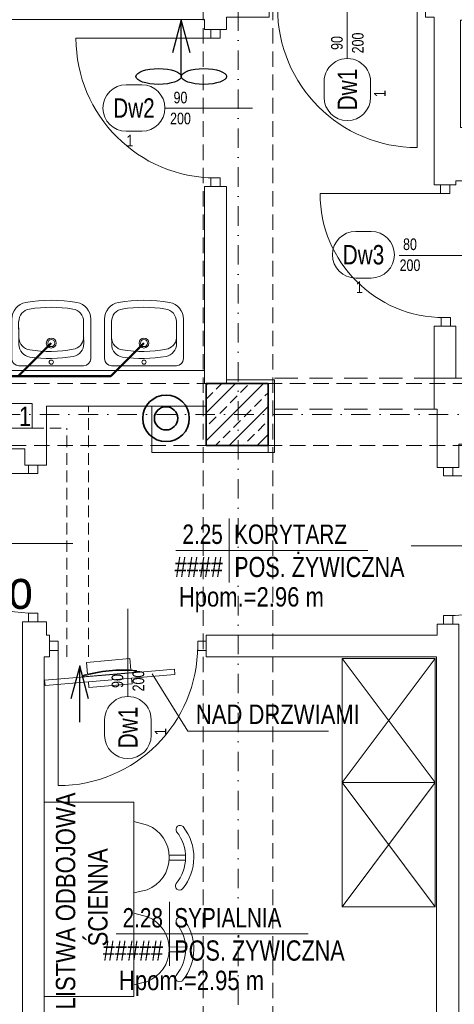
# Model space of a CAD drawing. Header units: millimetres. Extents: x -96593 to 66336, y -23969 to 7139.
# Tile 176 of 256: x -75383 to -75103, y -11816 to -11182. Entities that reach past the tile are written whole.
import ezdxf
from ezdxf.enums import TextEntityAlignment as Align

# ---------------------------------------------------------------- set-up
doc = ezdxf.new("R2010")
doc.units = ezdxf.units.MM
doc.linetypes.add('DASHDOT', pattern=[1, 0.5, -0.25, 0, -0.25])
doc.linetypes.add('DASHED', pattern=[0.75, 0.5, -0.25])
for name, color, linetype, lineweight in [('BA_drz', 7, 'Continuous', 18), ('BA_KS_ist.', 34, 'Continuous', 50), ('BA_met', 7, 'Continuous', 18), ('BA_sym', 7, 'Continuous', 18), ('BA_txc', 1, 'Continuous', 18), ('BA_txs', 2, 'Continuous', 18), ('MM_KS_OPISY', 7, 'Continuous', 9), ('mm_went_opis', 7, 'Continuous', 15), ('PG_KONSTRUKCJA', 5, 'Continuous', 35), ('PG_OSIE', 1, 'DASHDOT', 18), ('PG_PODCIĄGI', 1, 'DASHED', 18), ('PG_SZRAF', 1, 'Continuous', 18), ('PG_WIDOKOWE_CIENKIE', 1, 'Continuous', 18), ('PG_WYMIARY', 1, 'Continuous', 18), ('PG_WYPOSAŻENIE', 1, 'Continuous', 18), ('PG_ŚCIANY_DZIAŁOWE', 3, 'Continuous', 18), ('PG_ŚCIANY_SŁUPY', 4, 'Continuous', 35)]:
    doc.layers.add(name, color=color, linetype=linetype, lineweight=lineweight)
doc.layers.add('BA_pom', color=6, linetype='Continuous', lineweight=18, plot=False)
doc.styles.add('BIKTS', font='bikromsw.shx', dxfattribs={"width": 0.85})
doc.styles.add('ROMANS', font='bikromsw.shx', dxfattribs={"width": 0.8})
doc.styles.get("Standard").update_dxf_attribs({"font": 'arial.ttf'})

# ---------------------------------------------------------------- blocks, each defined once
blk = doc.blocks.new('dr1h901')
at = {"color": 0}
blk.add_line((-0.5, 0), (-0.5, 1), dxfattribs=at)
blk.add_line((0, 0.3622), (0, -0.2655))
blk.add_arc((-0.5, 0), 1, 0, 90, dxfattribs=at)
blk = doc.blocks.new('jamb')
blk.add_lwpolyline([(-0.5, -0.5), (-0.5, 0.5), (0.5, 0.5), (0.5, -0.5)], close=True)
blk = doc.blocks.new('bikmet')
blk.add_line((0, 1.65), (0, -1.65))
at = {"style": 'ROMANS', "width": 0.8}
blk.add_attdef('NRPOM', text='', height=1, dxfattribs=at).set_placement((-0.333, 0.333), align=Align.RIGHT)
blk.add_attdef('NWAPOM', (0.25, 0.333), '', height=1, dxfattribs=at)
blk.add_attdef('PODLOGA', text='', height=1.042, dxfattribs=at).set_placement((0.25, -0.333), align=Align.TOP_LEFT)
blk = doc.blocks.new('symdrz')
blk.add_lwpolyline([(-10, -30, -1), (-10, 30), (10, 30, -1), (10, -30)], format="xyb", close=True)
at = {"style": 'BIKTS', "width": 0.8}
blk.add_attdef('SZERDRZ', text='', height=25, dxfattribs=at).set_placement((77.1, 8.8), align=Align.CENTER)
blk.add_attdef('SYMDRZ', text='', height=25, dxfattribs=at).set_placement((0, 0), align=Align.MIDDLE)
blk.add_attdef('WYSDRZ', text='', height=25, dxfattribs=at).set_placement((77.1, -9.5), align=Align.TOP_CENTER)
blk = doc.blocks.new('A$C243F7E6F')
at = {"layer": 'PG_SZRAF'}
h = blk.add_hatch(dxfattribs=at)
h.set_pattern_fill('ANSI33', color=256, scale=2)
h.set_pattern_definition([(45, (-6891.598, -2675.306), (-8.980256, 8.980256), []), (45, (-6882.618, -2675.306), (-8.980256, 8.980256), [6.35, -3.175])])
h.paths.add_polyline_path([(0, 0), (40, 0), (40, -40), (0, -40)])
at = {"layer": 'PG_KONSTRUKCJA'}
blk.add_lwpolyline([(0, 0), (40, 0), (40, -40), (0, -40), (0, 0)], dxfattribs=at)
blk = doc.blocks.new('A$Cf7835451')
at = {"layer": 'PG_WIDOKOWE_CIENKIE', "lineweight": 18}
for p, q in [((29.97, 50.9), (4.55, 50.9)), ((0, 4.55), (0, 46.36)), ((13.56, 46.28), (18.9, 46.36)), ((17.27, 46.25), (17.27, 46.33)), ((18.09, 46.3), (28.43, 46.46)), ((19.09, 46.31), (19.09, 46.36)), ((24.43, 46.36), (21.8, 46.36)), ((21.8, 46.36), (21.8, 46.36)), ((21.82, 46.36), (21.82, 46.36)), ((22.54, 46.36), (22.54, 46.41)), ((23.62, 46.36), (23.62, 46.38)), ((29.97, 0), (4.55, 0)), ((14.2, 4.47), (19.54, 4.55)), ((17.27, 4.51), (17.27, 4.6)), ((28.43, 4.55), (19.09, 4.55))]:
    blk.add_line(p, q, dxfattribs=at)
for centre, radius in [((2.27, 25.45), 1.36), ((14.54, 25.45), 3.18), ((14.54, 25.45), 2.27)]:
    blk.add_circle(centre, radius, dxfattribs=at)
for centre, radius, start, end in [((4.55, 46.36), 4.55, 90, 180), ((29.97, 40), 10.91, 10.24035, 90), ((13.68, 38.1), 8.18, 90.87473, 171.72059), ((18.21, 38.12), 8.18, 90.87473, 171.72059), ((28.43, 38.18), 8.18, 9.15413, 90), ((92.84, 26.58), 88.17, 171.72059, 190.02886), ((97.37, 26.6), 88.17, 171.72059, 190.02886), ((-50.54, 25.45), 88.17, 350.84587, 9.15413), ((-50.54, 25.45), 92.72, 349.75965, 10.24035), ((14.07, 12.65), 8.18, 190.02886, 270.87473), ((18.6, 12.67), 8.18, 190.02886, 264.7924), ((28.43, 12.73), 8.18, 270, 350.84587), ((29.97, 10.91), 10.91, 270, 349.75965), ((4.55, 4.55), 4.55, 180, 270)]:
    blk.add_arc(centre, radius, start, end, dxfattribs=at)
blk = doc.blocks.new('A$C5d8eeb17')
at = {"layer": 'PG_WYPOSAŻENIE', "color": 251, "true_color": 0x636466}
for p, q in [((38.75, 0), (38.75, 125)), ((38.75, 125), (96.51, 125)), ((96.51, 0), (96.51, 125)), ((29.78, 110.32), (38.75, 112.71)), ((5.34, 90.84), (15.88, 90.94)), ((5.37, 87.7), (15.91, 87.8)), ((38.75, 66.59), (30.19, 68.7)), ((29.78, 51.21), (38.75, 53.6)), ((5.34, 31.72), (15.88, 31.83)), ((5.37, 28.58), (15.91, 28.69)), ((38.75, 7.48), (30.19, 9.58)), ((96.51, 0), (38.75, 0))]:
    blk.add_line(p, q, dxfattribs=at)
for centre, radius, start, end in [((31.82, 89.53), 31.82, 141.44423, 219.67524), ((8.8, 107.44), 2.68, 328.6779, 134.21057), ((38.22, 89.59), 22.39, 112.15531, 248.96416), ((31.82, 89.53), 26.51, 141.44423, 219.67524), ((9.16, 71.17), 2.68, 226.9089, 32.44157), ((8.8, 48.32), 2.68, 328.6779, 134.21057), ((38.22, 30.47), 22.39, 112.15531, 248.96416), ((31.82, 30.41), 31.82, 141.44423, 219.67524), ((31.82, 30.41), 26.51, 141.44423, 219.67524), ((9.16, 12.05), 2.68, 226.9089, 32.44157)]:
    blk.add_arc(centre, radius, start, end, dxfattribs=at)
blk = doc.blocks.new('A$C25dec356')
at = {"layer": 'PG_WYPOSAŻENIE', "color": 251, "true_color": 0x636466}
for p, q in [((19, 84.1), (21.1, 168.1)), ((21.1, 168.1), (28.1, 167.9)), ((23.8, 0), (28.1, 167.9)), ((18.2, 119.2), (17.3, 119.2)), ((19.8, 119.1), (18.1, 49.2)), ((18.2, 119.2), (19.8, 119.1)), ((1.4, 112.6), (0, 56.6)), ((1.4, 112.6), (16, 112.2)), ((26.7, 112), (33.8, 111.8)), ((33.8, 111.8), (32.4, 55.8)), ((19, 84.1), (16.9, 0.2)), ((0, 56.6), (15.2, 56.2)), ((25.3, 56), (32.4, 55.8)), ((16.3, 49.2), (17.2, 49.2)), ((18.1, 49.2), (17.2, 49.2)), ((16.9, 0.2), (23.8, 0))]:
    blk.add_line(p, q, dxfattribs=at)
for centre, radius, start, end in [((201.3, 81.5), 187.8, 168.4159, 189.8932), ((202.3, 81.5), 187.9, 168.4197, 189.8895)]:
    blk.add_arc(centre, radius, start, end, dxfattribs=at)
blk = doc.blocks.new('A$C19ebea96')
at = {"layer": 'PG_WIDOKOWE_CIENKIE', "color": 40, "true_color": 0xf8d731}
blk.add_lwpolyline([(233.82, -1217.76), (219.82, -1217.76), (219.82, -1233.76), (233.82, -1233.76)], close=True, dxfattribs=at)
at = {"layer": 'PG_ŚCIANY_SŁUPY', "color": 40, "true_color": 0xf8d731}
for radius in [15, 7.5]:
    blk.add_circle((320.1, -1227.39), radius, dxfattribs=at)
blk = doc.blocks.new('A$C6458b610')
at = {"layer": 'mm_went_opis', "color": 40, "lineweight": 30, "true_color": 0xf8d731}
for points in [[(34.89, 20.29), (29.19, 41.54), (23.49, 20.29)], [(29.19, 5.09), (29.19, 41.54)]]:
    blk.add_lwpolyline(points, dxfattribs=at)
for centre in [(14.59, 5.09), (43.78, 5.09)]:
    blk.add_ellipse(centre, major_axis=(-14.59, 0), ratio=0.348878, dxfattribs=at)
blk = doc.blocks.new('A$C5DA075D8')
at = {"layer": 'BA_met', "color": 252}
for points in [[(1361.35, 705.3), (1485.15, 705.3)], [(1322.78, 458.21), (1446.58, 458.21)]]:
    blk.add_lwpolyline(points, dxfattribs=at)
at = {"layer": 'mm_went_opis', "color": 252, "linetype": 'DASHED', "lineweight": 15, "ltscale": 15}
for p, q in [((1305.02, 636.76), (1305.02, 798.26)), ((1268.66, 784), (1291.02, 784)), ((1291.02, 636.76), (1291.02, 784))]:
    blk.add_line(p, q, dxfattribs=at)
at = {"layer": 'mm_went_opis', "color": 252, "lineweight": 30}
for points in [[(1304.95, 609.75), (1299.25, 631), (1293.56, 609.75)], [(1299.25, 594.55), (1299.25, 631)]]:
    blk.add_lwpolyline(points, dxfattribs=at)
at = {"layer": 'PG_OSIE', "color": 252, "ltscale": 25}
for points in [[(1401.34, 2784.36), (1401.34, 0)], [(696.17, 792.76), (2976.42, 792.76)]]:
    blk.add_lwpolyline(points, dxfattribs=at)
at = {"layer": 'PG_PODCIĄGI', "color": 252, "ltscale": 30}
for p, q in [((1424.84, 816.26), (1527.84, 816.26)), ((1424.84, 796.26), (1529.84, 796.26))]:
    blk.add_line(p, q, dxfattribs=at)
at = {"layer": 'PG_PODCIĄGI', "color": 252, "ltscale": 20}
for points in [[(1378.84, 2631.76), (1378.84, 157.76)], [(1423.84, 2631.76), (1423.84, 157.76)], [(924.84, 812.76), (2778.84, 812.76)], [(924.84, 772.76), (2778.84, 772.76)]]:
    blk.add_lwpolyline(points, dxfattribs=at)
at = {"layer": 'PG_WYPOSAŻENIE', "color": 252}
for p, q in [((1369.08, 588.92), (1345.93, 625.85)), ((1459.74, 588.92), (1369.08, 588.92))]:
    blk.add_line(p, q, dxfattribs=at)
for points in [[(1528.57, 635.73), (1528.57, 555.73), (1468.57, 555.73), (1468.57, 635.73), (1528.57, 635.73), (1468.57, 555.73), (1528.57, 555.73), (1468.57, 635.73)], [(1528.57, 555.73), (1528.57, 475.73), (1468.57, 475.73), (1468.57, 555.73), (1528.57, 555.73), (1468.57, 475.73), (1528.57, 475.73), (1468.57, 555.73)]]:
    blk.add_lwpolyline(points, dxfattribs=at)
at = {"layer": 'PG_ŚCIANY_DZIAŁOWE', "color": 252}
for points in [[(928.84, 1060.76), (1421.34, 1060.76), (1421.34, 1048.76), (1393.84, 1048.76), (1393.84, 1040.76), (1379.84, 1040.76), (1379.84, 1047.26), (1039.84, 1047.26), (1039.84, 1045.76), (1022.84, 1045.76), (1022.84, 1047.26), (928.84, 1047.26), (928.84, 1060.76)], [(2017.84, 1046.76), (1677.84, 1046.76), (1677.84, 1042.76), (1663.84, 1042.76), (1663.84, 1046.76), (1544.84, 1046.76), (1544.84, 977.76), (1571.84, 977.76), (1571.84, 959.24), (1677.84, 959.24), (1677.84, 817.76), (1635.84, 817.76), (1635.84, 838.26), (1656.84, 838.26), (1656.84, 943.26), (1541.84, 943.26), (1541.84, 940.76), (1527.84, 940.76), (1527.84, 1048.76), (1522.34, 1048.76), (1522.34, 1060.76)], [(931.84, 819.26), (1001.84, 819.26), (1001.84, 821.26), (1379.84, 821.26), (1379.84, 812.76), (1380.84, 812.76), (1380.84, 798.26), (1345.84, 798.26), (1277.84, 798.26), (1277.84, 760.26), (1263.84, 760.26), (1263.84, 770.76), (1209.84, 770.76), (1209.84, 797.76), (995.34, 797.76), (969.84, 797.76), (969.84, 812.76), (931.84, 812.76), (931.84, 819.26)], [(1420.84, 768.26), (1424.84, 768.26), (1424.84, 815.26), (1393.84, 815.26)], [(1527.84, 816.26), (1527.84, 796.26), (1529.84, 796.26), (1529.84, 758.76), (1543.84, 758.76), (1543.84, 773.76), (1595.84, 773.76), (1595.84, 800.76), (1831.84, 800.76), (1831.84, 817.76), (1635.84, 817.76), (1635.84, 816.26), (1527.84, 816.26)], [(1345.84, 798.26), (1345.84, 768.26), (1420.84, 768.26), (1420.84, 772.76)], [(1262.34, 659.26), (1277.84, 659.26), (1277.84, 650.76), (1279.84, 650.76), (1279.84, 636.76), (1276.34, 636.76), (1276.34, 163.76), (1262.34, 163.76), (1262.34, 659.26)], [(1380.84, 650.76), (1529.84, 650.76), (1529.84, 657.76), (1543.84, 657.76), (1543.84, 157.76), (1529.34, 157.76), (1529.34, 636.76), (1380.84, 636.76), (1380.84, 650.76)]]:
    blk.add_lwpolyline(points, dxfattribs=at)
for points in [[(1393.84, 939.76), (1379.84, 939.76), (1379.84, 812.76), (1393.84, 812.76)], [(1527.84, 849.75), (1541.84, 849.75), (1541.84, 816.26), (1527.84, 816.26)]]:
    blk.add_lwpolyline(points, close=True, dxfattribs=at)
at = {"color": 252}
for name, p in [('A$C19ebea96', (1034.84, 2017.76)), ('A$C6458b610', (1335.56, 1005.51))]:
    blk.add_blockref(name, p, dxfattribs=at)
at = {"color": 252, "lineweight": 30, "xscale": 0.4999999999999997, "yscale": 0.4999999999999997, "zscale": 0.4999999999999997, "rotation": 276.3366558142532}
blk.add_blockref('A$C25dec356', (1275.61, 630.04), dxfattribs=at)
at = {"layer": 'BA_drz', "color": 252}
for name, p, xscale, yscale, zscale, rotation in [('dr1h901', (1471.84, 1054.76), 90, 90, -90, 180), ('jamb', (1386.84, 1038.01), -5.5, 5.999999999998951, 5.5, 270), ('dr1h901', (1386.84, 990.26), -90, 89.99999999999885, -90, 90), ('jamb', (1386.84, 942.51), -5.5, 5.999999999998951, 5.5, 90), ('jamb', (1534.84, 938.01), -5.5, 5.999999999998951, 5.5, 270), ('dr1h901', (1534.25, 895.26), -80, 79.99999999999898, -80, 90), ('jamb', (1535.44, 852.51), -5.5, 5.999999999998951, 5.5, 270), ('jamb', (1269.34, 757.51), -5.5, 5.999999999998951, 5.5, 270), ('jamb', (1536.84, 756.01), -5.5, 5.999999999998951, 5.5, 270), ('dr1h901', (1270.84, 709.76), -90, 90, -90, 90), ('dr1h901', (1536.84, 708.26), 90, 90, -90, 270), ('dr1h901', (1330.34, 643.76), -90, 89.99999999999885, -90, 180), ('jamb', (1269.34, 662.01), -5.5, 5.999999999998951, 5.5, 90), ('jamb', (1536.84, 660.51), -5.5, 5.999999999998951, 5.5, 90)]:
    blk.add_blockref(name, p, dxfattribs=dict(at, xscale=xscale, yscale=yscale, zscale=zscale, rotation=rotation))
at = {"layer": 'BA_drz', "color": 252, "xscale": -5.5, "yscale": 5.999999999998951, "zscale": 5.5}
for p in [(1282.59, 643.76), (1378.09, 643.76)]:
    blk.add_blockref('jamb', p, dxfattribs=at)
at = {"layer": 'BA_met', "color": 252}
ref = blk.add_blockref('bikmet', (1395.7, 705.3), dxfattribs=dict(at, xscale=12.5, yscale=12.5, zscale=12.5))
ref.add_attrib('NRPOM', ' 2.25', dxfattribs={"layer": '0', "height": 12.5, "style": 'ROMANS', "width": 0.8}).set_placement((1391.54, 709.46), align=Align.RIGHT)
ref.add_attrib('NWAPOM', 'KORYTARZ', (1398.83, 709.46), dxfattribs={"layer": '0', "height": 12.5, "style": 'ROMANS', "width": 0.8})
ref.add_attrib('RAREA', '####', dxfattribs={"layer": '0', "height": 13.021, "style": 'ROMANS', "width": 0.8}).set_placement((1391.54, 701.13), align=Align.TOP_RIGHT)
ref.add_attrib('PODLOGA', 'POS. ŻYWICZNA', dxfattribs={"layer": '0', "height": 13.0208, "style": 'ROMANS', "width": 0.8}).set_placement((1398.83, 701.13), align=Align.TOP_LEFT)
ref = blk.add_blockref('bikmet', (1357.13, 458.21), dxfattribs=dict(at, xscale=12.5, yscale=12.5, zscale=12.5))
ref.add_attrib('NRPOM', ' 2.28', dxfattribs={"layer": '0', "height": 12.5, "style": 'ROMANS', "width": 0.8}).set_placement((1352.96, 462.38), align=Align.RIGHT)
ref.add_attrib('NWAPOM', 'SYPIALNIA', (1360.25, 462.38), dxfattribs={"layer": '0', "height": 12.5, "style": 'ROMANS', "width": 0.8})
ref.add_attrib('RAREA', '#####', dxfattribs={"layer": '0', "height": 13.021, "style": 'ROMANS', "width": 0.8}).set_placement((1352.96, 454.05), align=Align.TOP_RIGHT)
ref.add_attrib('PODLOGA', 'POS. ŻYWICZNA', dxfattribs={"layer": '0', "height": 13.0208, "style": 'ROMANS', "width": 0.8}).set_placement((1360.25, 454.05), align=Align.TOP_LEFT)
at = {"layer": 'BA_sym', "color": 252}
ref = blk.add_blockref('symdrz', (1471.84, 1002.16), dxfattribs=dict(at, xscale=-0.5000000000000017, yscale=0.5000000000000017, zscale=0.5000000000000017, rotation=89.99999527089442))
ref.add_attrib('Symdrz', 'Dw1', dxfattribs={"height": 12.5, "rotation": 90, "style": 'BIKTS', "width": 0.8}).set_placement((1471.84, 1002.16), align=Align.MIDDLE_CENTER)
ref.add_attrib('Szerdrz', '90', dxfattribs={"layer": 'BA_txc', "height": 7.5, "rotation": 90, "style": 'BIKTS', "width": 0.8}).set_placement((1465.09, 1032.16), align=Align.MIDDLE_CENTER)
ref.add_attrib('Wysdrz', '200', dxfattribs={"layer": 'BA_txc', "height": 7.5, "rotation": 90, "style": 'BIKTS', "width": 0.8}).set_placement((1478.59, 1032.16), align=Align.MIDDLE_CENTER)
ref.add_attrib('Sztuk', '1', (1496.59, 997.3), dxfattribs={"layer": 'BA_pom', "height": 7.5, "rotation": 90, "style": 'BIKTS', "width": 0.8})
ref = blk.add_blockref('symdrz', (1334.24, 990.26), dxfattribs=dict(at, xscale=-0.5000000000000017, yscale=0.5000000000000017, zscale=0.5000000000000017, rotation=359.9999952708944))
ref.add_attrib('Symdrz', 'Dw2', dxfattribs={"height": 12.5, "rotation": 360, "style": 'BIKTS', "width": 0.8}).set_placement((1334.24, 990.26), align=Align.MIDDLE_CENTER)
ref.add_attrib('Szerdrz', '90', dxfattribs={"layer": 'BA_txc', "height": 7.5, "rotation": 360, "style": 'BIKTS', "width": 0.8}).set_placement((1364.24, 997.01), align=Align.MIDDLE_CENTER)
ref.add_attrib('Wysdrz', '200', dxfattribs={"layer": 'BA_txc', "height": 7.5, "rotation": 360, "style": 'BIKTS', "width": 0.8}).set_placement((1364.24, 983.51), align=Align.MIDDLE_CENTER)
ref.add_attrib('Sztuk', '1', (1329.39, 965.51), dxfattribs={"layer": 'BA_pom', "height": 7.5, "rotation": 360, "style": 'BIKTS', "width": 0.8})
ref = blk.add_blockref('symdrz', (1482.24, 895.76), dxfattribs=dict(at, xscale=-0.5000000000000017, yscale=0.5000000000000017, zscale=0.5000000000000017, rotation=359.9999952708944))
ref.add_attrib('Symdrz', 'Dw3', dxfattribs={"height": 12.5, "rotation": 360, "style": 'BIKTS', "width": 0.8}).set_placement((1482.24, 895.76), align=Align.MIDDLE_CENTER)
ref.add_attrib('Szerdrz', '80', dxfattribs={"layer": 'BA_txc', "height": 7.5, "rotation": 360, "style": 'BIKTS', "width": 0.8}).set_placement((1512.24, 902.51), align=Align.MIDDLE_CENTER)
ref.add_attrib('Wysdrz', '200', dxfattribs={"layer": 'BA_txc', "height": 7.5, "rotation": 360, "style": 'BIKTS', "width": 0.8}).set_placement((1512.24, 889.01), align=Align.MIDDLE_CENTER)
ref.add_attrib('Sztuk', '1', (1477.39, 871.01), dxfattribs={"layer": 'BA_pom', "height": 7.5, "rotation": 360, "style": 'BIKTS', "width": 0.8})
ref = blk.add_blockref('symdrz', (1330.34, 591.16), dxfattribs=dict(at, xscale=-0.5000000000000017, yscale=0.5000000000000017, zscale=0.5000000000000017, rotation=89.99999527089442))
ref.add_attrib('Symdrz', 'Dw1', dxfattribs={"height": 12.5, "rotation": 90, "style": 'BIKTS', "width": 0.8}).set_placement((1330.34, 591.16), align=Align.MIDDLE_CENTER)
ref.add_attrib('Szerdrz', '90', dxfattribs={"layer": 'BA_txc', "height": 7.5, "rotation": 90, "style": 'BIKTS', "width": 0.8}).set_placement((1323.59, 621.16), align=Align.MIDDLE_CENTER)
ref.add_attrib('Wysdrz', '200', dxfattribs={"layer": 'BA_txc', "height": 7.5, "rotation": 90, "style": 'BIKTS', "width": 0.8}).set_placement((1337.09, 621.16), align=Align.MIDDLE_CENTER)
ref.add_attrib('Sztuk', '1', (1355.09, 586.3), dxfattribs={"layer": 'BA_pom', "height": 7.5, "rotation": 90, "style": 'BIKTS', "width": 0.8})
at = {"layer": 'PG_KONSTRUKCJA', "color": 252}
blk.add_blockref('A$C243F7E6F', (1380.84, 812.76), dxfattribs=at)
at = {"layer": 'PG_WIDOKOWE_CIENKIE', "color": 252, "lineweight": 30, "rotation": 90.00000000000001}
for p in [(1306.36, 824.28), (1366.17, 824.28)]:
    blk.add_blockref('A$Cf7835451', p, dxfattribs=at)
at = {"layer": 'PG_WYMIARY', "color": 252, "xscale": -1}
blk.add_blockref('A$C5d8eeb17', (1372.85, 418.03), dxfattribs=at)
at = {"layer": 'BA_txs', "color": 252, "style": 'BIKTS', "width": 0.85}
for s, p in [('Hpom.=2.96 m', (1363.16, 669.12)), ('Hpom.=2.95 m', (1324.58, 422.04))]:
    blk.add_text(s, height=12.5, dxfattribs=at).set_placement(p)
at = {"layer": 'BA_txs', "color": 252, "char_height": 12.5, "width": 265.5977, "attachment_point": 7, "rotation": 90, "style": 'BIKTS'}
for insert in [(1317.4, 350.65), (1317.4, 174.04), (1521.95, 174.04)]:
    blk.add_mtext('\\pi58.92981;LISTWA ODBOJOWA\\P\\pi95.61136; ŚCIENNA', dxfattribs=dict(at, insert=insert))
at = {"layer": 'BA_txs', "color": 252, "insert": (1298.03, 593.49), "char_height": 12.5, "width": 265.5977, "attachment_point": 7, "style": 'BIKTS'}
blk.add_mtext('\\pi76.13219;NAD DRZWIAMI', dxfattribs=at)
at = {"layer": 'mm_went_opis', "color": 252, "lineweight": 30, "style": 'BIKTS', "width": 0.85}
blk.add_text('1', height=12.5, dxfattribs=at).set_placement((1260.03, 785.43))

msp = doc.modelspace()

# ---------------------------------------------------------------- linework, layer by layer
at = {"layer": 'BA_KS_ist.', "color": 30, "linetype": 'Continuous', "ltscale": 25}
for p, q in [((-75362.44, -11390.26), (-75383.81, -11411.62)), ((-75302.63, -11390.26), (-75323.99, -11411.62)), ((-75639.71, -11411.62), (-75323.99, -11411.62))]:
    msp.add_line(p, q, dxfattribs=at)
at = {"layer": 'BA_met', "color": 252}
for points in [[(-75282, -11523.78), (-75158.2, -11523.78)], [(-75320.58, -11770.86), (-75196.77, -11770.86)]]:
    msp.add_lwpolyline(points, dxfattribs=at)

# ---------------------------------------------------------------- block references
at = {"layer": 'BA_drz', "color": 252}
for name, p, xscale, yscale, zscale, rotation in [('dr1h901', (-75171.51, -11174.32), 90, 90, -90, 180), ('jamb', (-75256.51, -11191.07), -5.5, 5.999999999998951, 5.5, 270), ('dr1h901', (-75256.51, -11238.82), -90, 89.99999999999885, -90, 89.99999999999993), ('jamb', (-75256.51, -11286.57), -5.5, 5.999999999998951, 5.5, 89.99999999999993), ('jamb', (-75108.51, -11291.07), -5.5, 5.999999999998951, 5.5, 270), ('dr1h901', (-75109.1, -11333.82), -80, 79.99999999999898, -80, 89.99999999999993), ('jamb', (-75107.92, -11376.57), -5.5, 5.999999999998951, 5.5, 270), ('jamb', (-75374.01, -11471.57), -5.5, 5.999999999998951, 5.5, 270), ('jamb', (-75106.51, -11473.07), -5.5, 5.999999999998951, 5.5, 270), ('dr1h901', (-75372.51, -11519.32), -90, 90, -90, 89.99999999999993), ('dr1h901', (-75106.51, -11520.82), 90, 90, -90, 270), ('dr1h901', (-75313.01, -11585.32), -90, 89.99999999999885, -90, 180), ('jamb', (-75374.01, -11567.07), -5.5, 5.999999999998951, 5.5, 89.99999999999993), ('jamb', (-75106.51, -11568.57), -5.5, 5.999999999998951, 5.5, 89.99999999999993)]:
    msp.add_blockref(name, p, dxfattribs=dict(at, xscale=xscale, yscale=yscale, zscale=zscale, rotation=rotation))
at = {"layer": 'BA_drz', "color": 252, "xscale": -5.5, "yscale": 5.999999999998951, "zscale": 5.5}
for p in [(-75360.76, -11585.32), (-75265.26, -11585.32)]:
    msp.add_blockref('jamb', p, dxfattribs=at)
at = {"layer": 'BA_met', "color": 252}
ref = msp.add_blockref('bikmet', (-75247.65, -11523.78), dxfattribs=dict(at, xscale=12.5, yscale=12.5, zscale=12.5))
ref.add_attrib('NRPOM', ' 2.25', dxfattribs={"layer": '0', "height": 12.5, "style": 'ROMANS', "width": 0.8}).set_placement((-75251.82, -11519.61), align=Align.RIGHT)
ref.add_attrib('NWAPOM', 'KORYTARZ', (-75244.53, -11519.61), dxfattribs={"layer": '0', "height": 12.5, "style": 'ROMANS', "width": 0.8})
ref.add_attrib('RAREA', '####', dxfattribs={"layer": '0', "height": 13.021, "style": 'ROMANS', "width": 0.8}).set_placement((-75251.82, -11527.95), align=Align.TOP_RIGHT)
ref.add_attrib('PODLOGA', 'POS. ŻYWICZNA', dxfattribs={"layer": '0', "height": 13.0208, "style": 'ROMANS', "width": 0.8}).set_placement((-75244.53, -11527.95), align=Align.TOP_LEFT)
ref = msp.add_blockref('bikmet', (-75286.23, -11770.86), dxfattribs=dict(at, xscale=12.5, yscale=12.5, zscale=12.5))
ref.add_attrib('NRPOM', ' 2.28', dxfattribs={"layer": '0', "height": 12.5, "style": 'ROMANS', "width": 0.8}).set_placement((-75290.39, -11766.7), align=Align.RIGHT)
ref.add_attrib('NWAPOM', 'SYPIALNIA', (-75283.1, -11766.7), dxfattribs={"layer": '0', "height": 12.5, "style": 'ROMANS', "width": 0.8})
ref.add_attrib('RAREA', '#####', dxfattribs={"layer": '0', "height": 13.021, "style": 'ROMANS', "width": 0.8}).set_placement((-75290.39, -11775.03), align=Align.TOP_RIGHT)
ref.add_attrib('PODLOGA', 'POS. ŻYWICZNA', dxfattribs={"layer": '0', "height": 13.0208, "style": 'ROMANS', "width": 0.8}).set_placement((-75283.1, -11775.03), align=Align.TOP_LEFT)
at = {"layer": 'BA_sym', "color": 252}
ref = msp.add_blockref('symdrz', (-75171.51, -11226.92), dxfattribs=dict(at, xscale=-0.5000000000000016, yscale=0.5000000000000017, zscale=0.5000000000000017, rotation=89.99999527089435))
ref.add_attrib('Symdrz', 'Dw1', dxfattribs={"height": 12.5, "rotation": 90, "style": 'BIKTS', "width": 0.8}).set_placement((-75171.51, -11226.92), align=Align.MIDDLE_CENTER)
ref.add_attrib('Szerdrz', '90', dxfattribs={"layer": 'BA_txc', "height": 7.5, "rotation": 90, "style": 'BIKTS', "width": 0.8}).set_placement((-75178.26, -11196.92), align=Align.MIDDLE_CENTER)
ref.add_attrib('Wysdrz', '200', dxfattribs={"layer": 'BA_txc', "height": 7.5, "rotation": 90, "style": 'BIKTS', "width": 0.8}).set_placement((-75164.76, -11196.92), align=Align.MIDDLE_CENTER)
ref.add_attrib('Sztuk', '1', (-75146.76, -11231.78), dxfattribs={"layer": 'BA_pom', "height": 7.5, "rotation": 90, "style": 'BIKTS', "width": 0.8})
ref = msp.add_blockref('symdrz', (-75309.11, -11238.82), dxfattribs=dict(at, xscale=-0.5000000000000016, yscale=0.5000000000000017, zscale=0.5000000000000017, rotation=359.9999952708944))
ref.add_attrib('Symdrz', 'Dw2', dxfattribs={"height": 12.5, "rotation": 360, "style": 'BIKTS', "width": 0.8}).set_placement((-75309.11, -11238.82), align=Align.MIDDLE_CENTER)
ref.add_attrib('Szerdrz', '90', dxfattribs={"layer": 'BA_txc', "height": 7.5, "rotation": 360, "style": 'BIKTS', "width": 0.8}).set_placement((-75279.11, -11232.07), align=Align.MIDDLE_CENTER)
ref.add_attrib('Wysdrz', '200', dxfattribs={"layer": 'BA_txc', "height": 7.5, "rotation": 360, "style": 'BIKTS', "width": 0.8}).set_placement((-75279.11, -11245.57), align=Align.MIDDLE_CENTER)
ref.add_attrib('Sztuk', '1', (-75313.97, -11263.57), dxfattribs={"layer": 'BA_pom', "height": 7.5, "rotation": 360, "style": 'BIKTS', "width": 0.8})
ref = msp.add_blockref('symdrz', (-75161.11, -11333.32), dxfattribs=dict(at, xscale=-0.5000000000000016, yscale=0.5000000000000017, zscale=0.5000000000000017, rotation=359.9999952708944))
ref.add_attrib('Symdrz', 'Dw3', dxfattribs={"height": 12.5, "rotation": 360, "style": 'BIKTS', "width": 0.8}).set_placement((-75161.11, -11333.32), align=Align.MIDDLE_CENTER)
ref.add_attrib('Szerdrz', '80', dxfattribs={"layer": 'BA_txc', "height": 7.5, "rotation": 360, "style": 'BIKTS', "width": 0.8}).set_placement((-75131.11, -11326.57), align=Align.MIDDLE_CENTER)
ref.add_attrib('Wysdrz', '200', dxfattribs={"layer": 'BA_txc', "height": 7.5, "rotation": 360, "style": 'BIKTS', "width": 0.8}).set_placement((-75131.11, -11340.07), align=Align.MIDDLE_CENTER)
ref.add_attrib('Sztuk', '1', (-75165.97, -11358.07), dxfattribs={"layer": 'BA_pom', "height": 7.5, "rotation": 360, "style": 'BIKTS', "width": 0.8})
ref = msp.add_blockref('symdrz', (-75313.01, -11637.92), dxfattribs=dict(at, xscale=-0.5000000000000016, yscale=0.5000000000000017, zscale=0.5000000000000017, rotation=89.99999527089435))
ref.add_attrib('Symdrz', 'Dw1', dxfattribs={"height": 12.5, "rotation": 90, "style": 'BIKTS', "width": 0.8}).set_placement((-75313.01, -11637.92), align=Align.MIDDLE_CENTER)
ref.add_attrib('Szerdrz', '90', dxfattribs={"layer": 'BA_txc', "height": 7.5, "rotation": 90, "style": 'BIKTS', "width": 0.8}).set_placement((-75319.76, -11607.92), align=Align.MIDDLE_CENTER)
ref.add_attrib('Wysdrz', '200', dxfattribs={"layer": 'BA_txc', "height": 7.5, "rotation": 90, "style": 'BIKTS', "width": 0.8}).set_placement((-75306.26, -11607.92), align=Align.MIDDLE_CENTER)
ref.add_attrib('Sztuk', '1', (-75288.26, -11642.78), dxfattribs={"layer": 'BA_pom', "height": 7.5, "rotation": 90, "style": 'BIKTS', "width": 0.8})
at = {"layer": 'mm_went_opis', "color": 2, "lineweight": 60}
msp.add_blockref('A$C5DA075D8', (-76643.35, -12229.08), dxfattribs=at)

# ---------------------------------------------------------------- texts
at = {"layer": 'BA_txs', "color": 252, "style": 'BIKTS', "width": 0.85}
for s, p in [('Hpom.=2.96 m', (-75280.2, -11559.96)), ('Hpom.=2.95 m', (-75318.77, -11807.04))]:
    msp.add_text(s, height=12.5, dxfattribs=at).set_placement(p)
at = {"layer": 'BA_txs', "color": 252, "char_height": 12.5, "width": 265.5977, "attachment_point": 7, "rotation": 90, "style": 'BIKTS'}
for insert in [(-75325.96, -11878.43), (-75325.96, -12055.04), (-75121.4, -12055.04)]:
    msp.add_mtext('\\pi58.92981;LISTWA ODBOJOWA\\P\\pi95.61136; ŚCIENNA', dxfattribs=dict(at, insert=insert))
at = {"layer": 'BA_txs', "color": 252, "insert": (-75345.32, -11635.59), "char_height": 12.5, "width": 265.5977, "attachment_point": 7, "style": 'BIKTS'}
msp.add_mtext('\\pi76.13219;NAD DRZWIAMI', dxfattribs=at)
at = {"layer": 'MM_KS_OPISY', "insert": (-75509.54, -11536.42), "char_height": 25, "attachment_point": 1}
msp.add_mtext_dynamic_manual_height_columns('{\\fArial Narrow|b0|i0|c238|p34;na 2 piętro}', width=200.9859, gutter_width=1, heights=[0], dxfattribs=at)

doc.saveas('drawing.dxf')
